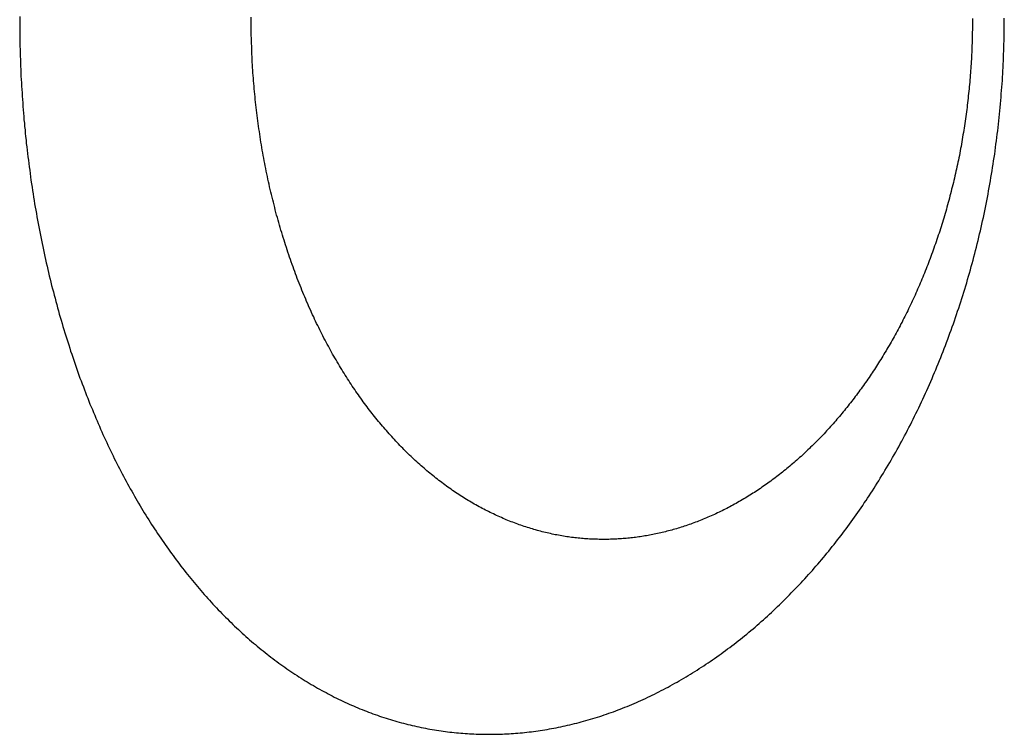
# Model space of a CAD drawing. Extents: x 987 to 2641, y 1244 to 2490.
# Tile 120 of 138: x 2398.8 to 2406.37, y 2063.96 to 2069.46. Entities that reach past the tile are written whole.
import ezdxf

# ---------------------------------------------------------------- set-up
doc = ezdxf.new("R2010")
doc.units = 0
doc.layers.add('KF_GRAVIS_8_REAR', color=7, linetype='CONTINUOUS')

# ---------------------------------------------------------------- blocks, each defined once
blk = doc.blocks.new('KF_GRAVIS_8_REAR')
at = {"layer": 'KF_GRAVIS_8_REAR'}
for points in [[(-115.221, -76.4544, 0), (-115.221, -76.4797, 0), (-115.221, -76.505, 0), (-115.221, -76.5304, 0), (-115.221, -76.5558, 0), (-115.22, -76.5812, 0), (-115.22, -76.6067, 0), (-115.22, -76.6322, 0), (-115.219, -76.6577, 0), (-115.218, -76.6833, 0), (-115.218, -76.7089, 0), (-115.217, -76.7345, 0), (-115.216, -76.7601, 0), (-115.215, -76.7858, 0), (-115.214, -76.8115, 0), (-115.213, -76.8372, 0), (-115.212, -76.863, 0), (-115.211, -76.8887, 0), (-115.209, -76.9145, 0), (-115.208, -76.9403, 0), (-115.206, -76.9661, 0), (-115.205, -76.9919, 0), (-115.203, -77.0178, 0), (-115.202, -77.0436, 0), (-115.2, -77.0695, 0), (-115.198, -77.0954, 0), (-115.196, -77.1213, 0), (-115.194, -77.1472, 0), (-115.192, -77.1731, 0), (-115.19, -77.199, 0), (-115.188, -77.2249, 0), (-115.185, -77.2508, 0), (-115.183, -77.2767, 0), (-115.18, -77.3026, 0), (-115.178, -77.3286, 0), (-115.175, -77.3545, 0), (-115.172, -77.3804, 0), (-115.17, -77.4063, 0), (-115.167, -77.4322, 0), (-115.164, -77.4581, 0), (-115.161, -77.484, 0), (-115.158, -77.5099, 0), (-115.154, -77.5358, 0), (-115.151, -77.5616, 0), (-115.148, -77.5875, 0), (-115.144, -77.6133, 0), (-115.141, -77.6391, 0), (-115.137, -77.6649, 0), (-115.134, -77.6907, 0), (-115.13, -77.7165, 0), (-115.126, -77.7422, 0), (-115.122, -77.7679, 0), (-115.118, -77.7936, 0), (-115.114, -77.8193, 0), (-115.11, -77.8449, 0), (-115.106, -77.8706, 0), (-115.101, -77.8962, 0), (-115.097, -77.9217, 0), (-115.092, -77.9473, 0), (-115.088, -77.9728, 0), (-115.083, -77.9982, 0), (-115.079, -78.0237, 0), (-115.074, -78.0491, 0), (-115.069, -78.0745, 0), (-115.064, -78.0998, 0), (-115.059, -78.1251, 0), (-115.054, -78.1504, 0), (-115.049, -78.1757, 0), (-115.043, -78.2009, 0), (-115.038, -78.226, 0), (-115.033, -78.2511, 0), (-115.027, -78.2762, 0), (-115.022, -78.3013, 0), (-115.016, -78.3263, 0), (-115.01, -78.3512, 0), (-115.005, -78.3761, 0), (-114.999, -78.401, 0), (-114.993, -78.4258, 0), (-114.987, -78.4506, 0), (-114.981, -78.4753, 0), (-114.975, -78.5, 0), (-114.968, -78.5246, 0), (-114.962, -78.5492, 0), (-114.956, -78.5737, 0), (-114.949, -78.5981, 0), (-114.943, -78.6225, 0), (-114.936, -78.6469, 0), (-114.929, -78.6712, 0), (-114.923, -78.6954, 0), (-114.916, -78.7196, 0), (-114.909, -78.7437, 0), (-114.902, -78.7678, 0), (-114.895, -78.7918, 0), (-114.888, -78.8157, 0), (-114.881, -78.8396, 0), (-114.873, -78.8634, 0), (-114.866, -78.8872, 0), (-114.859, -78.9108, 0), (-114.851, -78.9345, 0), (-114.844, -78.958, 0), (-114.836, -78.9815, 0), (-114.829, -79.0049, 0), (-114.821, -79.0282, 0), (-114.813, -79.0515, 0), (-114.805, -79.0747, 0), (-114.797, -79.0978, 0), (-114.789, -79.1208, 0), (-114.781, -79.1438, 0), (-114.773, -79.1667, 0), (-114.765, -79.1895, 0), (-114.757, -79.2122, 0), (-114.748, -79.2348, 0), (-114.74, -79.2573, 0), (-114.731, -79.2798, 0), (-114.723, -79.3021, 0), (-114.714, -79.3243, 0), (-114.706, -79.3465, 0), (-114.697, -79.3685, 0), (-114.688, -79.3905, 0), (-114.68, -79.4124, 0), (-114.671, -79.4341, 0), (-114.662, -79.4558, 0), (-114.653, -79.4774, 0), (-114.644, -79.4989, 0), (-114.635, -79.5203, 0), (-114.626, -79.5416, 0), (-114.617, -79.5629, 0), (-114.608, -79.584, 0), (-114.598, -79.605, 0), (-114.589, -79.626, 0), (-114.58, -79.6468, 0), (-114.57, -79.6676, 0), (-114.561, -79.6883, 0), (-114.551, -79.7089, 0), (-114.542, -79.7294, 0), (-114.532, -79.7498, 0), (-114.522, -79.7701, 0), (-114.512, -79.7903, 0), (-114.503, -79.8105, 0), (-114.493, -79.8305, 0), (-114.483, -79.8505, 0), (-114.473, -79.8704, 0), (-114.463, -79.8902, 0), (-114.453, -79.9099, 0), (-114.443, -79.9295, 0), (-114.432, -79.949, 0), (-114.422, -79.9684, 0), (-114.412, -79.9878, 0), (-114.401, -80.007, 0), (-114.391, -80.0262, 0), (-114.381, -80.0453, 0), (-114.37, -80.0643, 0), (-114.359, -80.0832, 0), (-114.349, -80.102, 0), (-114.338, -80.1208, 0), (-114.327, -80.1394, 0), (-114.317, -80.158, 0), (-114.306, -80.1765, 0), (-114.295, -80.1949, 0), (-114.284, -80.2132, 0), (-114.273, -80.2314, 0), (-114.262, -80.2495, 0), (-114.251, -80.2676, 0), (-114.239, -80.2856, 0), (-114.228, -80.3035, 0), (-114.217, -80.3213, 0), (-114.206, -80.339, 0), (-114.194, -80.3566, 0), (-114.183, -80.3742, 0), (-114.171, -80.3916, 0), (-114.16, -80.409, 0), (-114.148, -80.4263, 0), (-114.136, -80.4436, 0), (-114.125, -80.4607, 0), (-114.113, -80.4778, 0), (-114.101, -80.4947, 0), (-114.089, -80.5116, 0), (-114.077, -80.5284, 0), (-114.065, -80.5452, 0), (-114.053, -80.5618, 0), (-114.041, -80.5784, 0), (-114.029, -80.5949, 0), (-114.017, -80.6113, 0), (-114.005, -80.6276, 0), (-113.992, -80.6438, 0), (-113.98, -80.66, 0), (-113.968, -80.6761, 0), (-113.955, -80.6921, 0), (-113.943, -80.7081, 0), (-113.93, -80.7239, 0), (-113.917, -80.7397, 0), (-113.905, -80.7555, 0), (-113.892, -80.7711, 0), (-113.879, -80.7867, 0), (-113.866, -80.8022, 0), (-113.853, -80.8176, 0), (-113.84, -80.8329, 0), (-113.827, -80.8482, 0), (-113.814, -80.8634, 0), (-113.801, -80.8784, 0), (-113.787, -80.8934, 0), (-113.774, -80.9084, 0), (-113.76, -80.9232, 0), (-113.747, -80.938, 0), (-113.734, -80.9526, 0), (-113.72, -80.9672, 0), (-113.706, -80.9817, 0), (-113.693, -80.9961, 0), (-113.679, -81.0104, 0), (-113.665, -81.0246, 0), (-113.651, -81.0388, 0), (-113.637, -81.0528, 0), (-113.623, -81.0668, 0), (-113.609, -81.0806, 0), (-113.595, -81.0944, 0), (-113.581, -81.1081, 0), (-113.567, -81.1216, 0), (-113.553, -81.1351, 0), (-113.538, -81.1485, 0), (-113.524, -81.1618, 0), (-113.51, -81.175, 0), (-113.495, -81.188, 0), (-113.481, -81.201, 0), (-113.466, -81.2139, 0), (-113.452, -81.2267, 0), (-113.437, -81.2393, 0), (-113.422, -81.2519, 0), (-113.407, -81.2644, 0), (-113.393, -81.2767, 0), (-113.378, -81.289, 0), (-113.363, -81.3012, 0), (-113.348, -81.3132, 0), (-113.333, -81.3252, 0), (-113.318, -81.337, 0), (-113.303, -81.3487, 0), (-113.288, -81.3604, 0), (-113.273, -81.3719, 0), (-113.257, -81.3833, 0), (-113.242, -81.3946, 0), (-113.227, -81.4059, 0), (-113.212, -81.417, 0), (-113.196, -81.428, 0), (-113.181, -81.4388, 0), (-113.165, -81.4496, 0), (-113.15, -81.4603, 0), (-113.134, -81.4709, 0), (-113.119, -81.4813, 0), (-113.103, -81.4917, 0), (-113.087, -81.5019, 0), (-113.072, -81.5121, 0), (-113.056, -81.5221, 0), (-113.04, -81.532, 0), (-113.024, -81.5418, 0), (-113.009, -81.5515, 0), (-112.993, -81.5611, 0), (-112.977, -81.5706, 0), (-112.961, -81.5799, 0), (-112.945, -81.5892, 0), (-112.929, -81.5983, 0), (-112.913, -81.6074, 0), (-112.897, -81.6163, 0), (-112.881, -81.6251, 0), (-112.864, -81.6338, 0), (-112.848, -81.6424, 0), (-112.832, -81.6509, 0), (-112.816, -81.6592, 0), (-112.8, -81.6675, 0), (-112.783, -81.6756, 0), (-112.767, -81.6836, 0), (-112.751, -81.6915, 0), (-112.734, -81.6993, 0), (-112.718, -81.707, 0), (-112.702, -81.7145, 0), (-112.685, -81.722, 0), (-112.669, -81.7293, 0), (-112.652, -81.7365, 0), (-112.636, -81.7436, 0), (-112.619, -81.7506, 0), (-112.603, -81.7575, 0), (-112.586, -81.7642, 0), (-112.569, -81.7708, 0), (-112.553, -81.7773, 0), (-112.536, -81.7837, 0), (-112.519, -81.79, 0), (-112.503, -81.7962, 0), (-112.486, -81.8022, 0), (-112.469, -81.8081, 0), (-112.453, -81.8139, 0), (-112.436, -81.8196, 0), (-112.419, -81.8252, 0), (-112.402, -81.8306, 0), (-112.385, -81.8359, 0), (-112.369, -81.8412, 0), (-112.352, -81.8462, 0), (-112.335, -81.8512, 0), (-112.318, -81.856, 0), (-112.301, -81.8608, 0), (-112.284, -81.8654, 0), (-112.267, -81.8698, 0), (-112.25, -81.8742, 0), (-112.234, -81.8784, 0), (-112.217, -81.8825, 0), (-112.2, -81.8866, 0), (-112.183, -81.8904, 0), (-112.166, -81.8942, 0), (-112.149, -81.8979, 0), (-112.132, -81.9014, 0), (-112.115, -81.9048, 0), (-112.098, -81.9081, 0), (-112.081, -81.9113, 0), (-112.064, -81.9144, 0), (-112.047, -81.9173, 0), (-112.03, -81.9202, 0), (-112.013, -81.9229, 0), (-111.996, -81.9255, 0), (-111.979, -81.928, 0), (-111.962, -81.9304, 0), (-111.945, -81.9326, 0), (-111.928, -81.9348, 0), (-111.911, -81.9368, 0), (-111.895, -81.9387, 0), (-111.878, -81.9406, 0), (-111.861, -81.9423, 0), (-111.844, -81.9438, 0), (-111.827, -81.9453, 0), (-111.81, -81.9467, 0), (-111.793, -81.9479, 0), (-111.776, -81.9491, 0), (-111.759, -81.9501, 0), (-111.742, -81.951, 0), (-111.726, -81.9518, 0), (-111.709, -81.9525, 0), (-111.692, -81.9531, 0), (-111.675, -81.9536, 0), (-111.658, -81.9539, 0), (-111.642, -81.9542, 0), (-111.625, -81.9544, 0), (-111.608, -81.9544, 0), (-111.591, -81.9543, 0), (-111.574, -81.9542, 0), (-111.558, -81.9539, 0), (-111.541, -81.9535, 0), (-111.524, -81.953, 0), (-111.507, -81.9524, 0), (-111.49, -81.9516, 0), (-111.473, -81.9508, 0), (-111.456, -81.9498, 0), (-111.439, -81.9488, 0), (-111.422, -81.9476, 0), (-111.405, -81.9463, 0), (-111.388, -81.9449, 0), (-111.37, -81.9434, 0), (-111.353, -81.9418, 0), (-111.336, -81.9401, 0), (-111.319, -81.9382, 0), (-111.302, -81.9362, 0), (-111.284, -81.9342, 0), (-111.267, -81.932, 0), (-111.25, -81.9297, 0), (-111.232, -81.9272, 0), (-111.215, -81.9247, 0), (-111.198, -81.922, 0), (-111.18, -81.9193, 0), (-111.163, -81.9164, 0), (-111.145, -81.9134, 0), (-111.128, -81.9102, 0), (-111.11, -81.907, 0), (-111.093, -81.9036, 0), (-111.075, -81.9001, 0), (-111.058, -81.8965, 0), (-111.04, -81.8928, 0), (-111.023, -81.889, 0), (-111.005, -81.885, 0), (-110.988, -81.8809, 0), (-110.97, -81.8767, 0), (-110.952, -81.8724, 0), (-110.935, -81.868, 0), (-110.917, -81.8634, 0), (-110.9, -81.8587, 0), (-110.882, -81.8539, 0), (-110.864, -81.849, 0), (-110.847, -81.8439, 0), (-110.829, -81.8388, 0), (-110.811, -81.8335, 0), (-110.794, -81.828, 0), (-110.776, -81.8225, 0), (-110.758, -81.8168, 0), (-110.741, -81.811, 0), (-110.723, -81.8051, 0), (-110.705, -81.799, 0), (-110.688, -81.7929, 0), (-110.67, -81.7866, 0), (-110.653, -81.7802, 0), (-110.635, -81.7736, 0), (-110.617, -81.767, 0), (-110.6, -81.7602, 0), (-110.582, -81.7533, 0), (-110.564, -81.7463, 0), (-110.547, -81.7391, 0), (-110.529, -81.7319, 0), (-110.512, -81.7245, 0), (-110.494, -81.717, 0), (-110.476, -81.7094, 0), (-110.459, -81.7017, 0), (-110.441, -81.6938, 0), (-110.424, -81.6858, 0), (-110.406, -81.6777, 0), (-110.389, -81.6695, 0), (-110.371, -81.6612, 0), (-110.354, -81.6528, 0), (-110.336, -81.6442, 0), (-110.319, -81.6355, 0), (-110.302, -81.6267, 0), (-110.284, -81.6178, 0), (-110.267, -81.6088, 0), (-110.249, -81.5996, 0), (-110.232, -81.5904, 0), (-110.215, -81.581, 0), (-110.197, -81.5715, 0), (-110.18, -81.5619, 0), (-110.163, -81.5522, 0), (-110.146, -81.5424, 0), (-110.128, -81.5324, 0), (-110.111, -81.5224, 0), (-110.094, -81.5122, 0), (-110.077, -81.5019, 0), (-110.06, -81.4915, 0), (-110.043, -81.481, 0), (-110.026, -81.4704, 0), (-110.009, -81.4597, 0), (-109.992, -81.4488, 0), (-109.975, -81.4379, 0), (-109.958, -81.4268, 0), (-109.941, -81.4156, 0), (-109.924, -81.4043, 0), (-109.907, -81.3929, 0), (-109.89, -81.3814, 0), (-109.874, -81.3698, 0), (-109.857, -81.3581, 0), (-109.84, -81.3462, 0), (-109.824, -81.3343, 0), (-109.807, -81.3222, 0), (-109.79, -81.3101, 0), (-109.774, -81.2978, 0), (-109.757, -81.2854, 0), (-109.741, -81.2729, 0), (-109.724, -81.2604, 0), (-109.708, -81.2477, 0), (-109.692, -81.2348, 0), (-109.675, -81.2219, 0), (-109.659, -81.2089, 0), (-109.643, -81.1958, 0), (-109.627, -81.1826, 0), (-109.611, -81.1692, 0), (-109.594, -81.1558, 0), (-109.578, -81.1422, 0), (-109.562, -81.1286, 0), (-109.546, -81.1148, 0), (-109.531, -81.101, 0), (-109.515, -81.087, 0), (-109.499, -81.073, 0), (-109.483, -81.0589, 0), (-109.468, -81.0446, 0), (-109.452, -81.0303, 0), (-109.436, -81.0159, 0), (-109.421, -81.0013, 0), (-109.405, -80.9867, 0), (-109.39, -80.972, 0), (-109.375, -80.9572, 0), (-109.359, -80.9423, 0), (-109.344, -80.9274, 0), (-109.329, -80.9123, 0), (-109.314, -80.8971, 0), (-109.299, -80.8819, 0), (-109.284, -80.8666, 0), (-109.269, -80.8512, 0), (-109.254, -80.8357, 0), (-109.239, -80.8201, 0), (-109.224, -80.8045, 0), (-109.209, -80.7887, 0), (-109.195, -80.7729, 0), (-109.18, -80.757, 0), (-109.165, -80.7411, 0), (-109.151, -80.725, 0), (-109.137, -80.7089, 0), (-109.122, -80.6927, 0), (-109.108, -80.6764, 0), (-109.094, -80.6601, 0), (-109.079, -80.6437, 0), (-109.065, -80.6272, 0), (-109.051, -80.6106, 0), (-109.037, -80.594, 0), (-109.023, -80.5773, 0), (-109.01, -80.5605, 0), (-108.996, -80.5437, 0), (-108.982, -80.5268, 0), (-108.969, -80.5099, 0), (-108.955, -80.4928, 0), (-108.942, -80.4757, 0), (-108.928, -80.4586, 0), (-108.915, -80.4414, 0), (-108.901, -80.4241, 0), (-108.888, -80.4068, 0), (-108.875, -80.3894, 0), (-108.862, -80.3719, 0), (-108.849, -80.3544, 0), (-108.836, -80.3368, 0), (-108.823, -80.3192, 0), (-108.811, -80.3014, 0), (-108.798, -80.2835, 0), (-108.785, -80.2656, 0), (-108.772, -80.2475, 0), (-108.76, -80.2293, 0), (-108.747, -80.211, 0), (-108.734, -80.1926, 0), (-108.722, -80.174, 0), (-108.709, -80.1554, 0), (-108.697, -80.1367, 0), (-108.684, -80.1178, 0), (-108.672, -80.0989, 0), (-108.66, -80.0799, 0), (-108.647, -80.0607, 0), (-108.635, -80.0415, 0), (-108.623, -80.0221, 0), (-108.611, -80.0027, 0), (-108.599, -79.9831, 0), (-108.587, -79.9634, 0), (-108.575, -79.9437, 0), (-108.563, -79.9238, 0), (-108.551, -79.9039, 0), (-108.539, -79.8838, 0), (-108.527, -79.8637, 0), (-108.515, -79.8434, 0), (-108.504, -79.8231, 0), (-108.492, -79.8026, 0), (-108.48, -79.7821, 0), (-108.469, -79.7615, 0), (-108.457, -79.7407, 0), (-108.446, -79.7199, 0), (-108.434, -79.699, 0), (-108.423, -79.678, 0), (-108.412, -79.6569, 0), (-108.401, -79.6357, 0), (-108.39, -79.6144, 0), (-108.379, -79.593, 0), (-108.368, -79.5715, 0), (-108.357, -79.55, 0), (-108.346, -79.5283, 0), (-108.335, -79.5066, 0), (-108.325, -79.4848, 0), (-108.314, -79.4629, 0), (-108.303, -79.4409, 0), (-108.293, -79.4189, 0), (-108.282, -79.3967, 0), (-108.272, -79.3745, 0), (-108.262, -79.3522, 0), (-108.251, -79.3298, 0), (-108.241, -79.3074, 0), (-108.231, -79.2848, 0), (-108.221, -79.2622, 0), (-108.211, -79.2395, 0), (-108.201, -79.2168, 0), (-108.192, -79.1939, 0), (-108.182, -79.171, 0), (-108.172, -79.148, 0), (-108.163, -79.125, 0), (-108.153, -79.1019, 0), (-108.144, -79.0787, 0), (-108.134, -79.0554, 0), (-108.125, -79.0321, 0), (-108.116, -79.0087, 0), (-108.107, -78.9852, 0), (-108.098, -78.9617, 0), (-108.089, -78.9381, 0), (-108.08, -78.9144, 0), (-108.071, -78.8907, 0), (-108.063, -78.8669, 0), (-108.054, -78.8431, 0), (-108.045, -78.8192, 0), (-108.037, -78.7952, 0), (-108.028, -78.7712, 0), (-108.02, -78.7471, 0), (-108.012, -78.723, 0), (-108.004, -78.6988, 0), (-107.996, -78.6745, 0), (-107.988, -78.6502, 0), (-107.98, -78.6259, 0), (-107.972, -78.6015, 0), (-107.964, -78.577, 0), (-107.957, -78.5525, 0), (-107.949, -78.5279, 0), (-107.942, -78.5033, 0), (-107.934, -78.4787, 0), (-107.927, -78.454, 0), (-107.92, -78.4292, 0), (-107.913, -78.4044, 0), (-107.906, -78.3796, 0), (-107.899, -78.3547, 0), (-107.892, -78.3298, 0), (-107.885, -78.3048, 0), (-107.879, -78.2798, 0), (-107.872, -78.2547, 0), (-107.866, -78.2296, 0), (-107.859, -78.2045, 0), (-107.853, -78.1793, 0), (-107.847, -78.1541, 0), (-107.841, -78.1289, 0), (-107.835, -78.1036, 0), (-107.829, -78.0783, 0), (-107.823, -78.053, 0), (-107.817, -78.0276, 0), (-107.812, -78.0022, 0), (-107.806, -77.9768, 0), (-107.801, -77.9513, 0), (-107.796, -77.9258, 0), (-107.79, -77.9003, 0), (-107.785, -77.8748, 0), (-107.78, -77.8492, 0), (-107.775, -77.8237, 0), (-107.77, -77.7981, 0), (-107.766, -77.7725, 0), (-107.761, -77.7468, 0), (-107.756, -77.7212, 0), (-107.752, -77.6955, 0), (-107.748, -77.6698, 0), (-107.743, -77.6441, 0), (-107.739, -77.6184, 0), (-107.735, -77.5927, 0), (-107.731, -77.567, 0), (-107.727, -77.5412, 0), (-107.723, -77.5155, 0), (-107.719, -77.4897, 0), (-107.716, -77.4639, 0), (-107.712, -77.4382, 0), (-107.709, -77.4124, 0), (-107.705, -77.3866, 0), (-107.702, -77.3609, 0), (-107.699, -77.3351, 0), (-107.696, -77.3093, 0), (-107.693, -77.2835, 0), (-107.69, -77.2578, 0), (-107.687, -77.232, 0), (-107.684, -77.2063, 0), (-107.682, -77.1805, 0), (-107.679, -77.1548, 0), (-107.677, -77.129, 0), (-107.674, -77.1033, 0), (-107.672, -77.0776, 0), (-107.67, -77.0519, 0), (-107.668, -77.0262, 0), (-107.666, -77.0005, 0), (-107.664, -76.9749, 0), (-107.662, -76.9492, 0), (-107.66, -76.9236, 0), (-107.659, -76.898, 0), (-107.657, -76.8724, 0), (-107.656, -76.8469, 0), (-107.655, -76.8214, 0), (-107.653, -76.7958, 0), (-107.652, -76.7704, 0), (-107.651, -76.7449, 0), (-107.65, -76.7195, 0), (-107.649, -76.6941, 0), (-107.648, -76.6687, 0), (-107.648, -76.6433, 0), (-107.647, -76.618, 0), (-107.646, -76.5928, 0), (-107.646, -76.5675, 0), (-107.646, -76.5423, 0), (-107.645, -76.5171, 0), (-107.645, -76.492, 0), (-107.645, -76.4669, 0), (-107.645, -76.4418, 0)], [(-115.221, -76.4291, 0), (-115.221, -76.4544, 0)], [(-113.44, -76.4544, 0), (-113.44, -76.4342, 0)], [(-107.89, -76.4458, 0), (-107.89, -76.463, 0), (-107.89, -76.4802, 0), (-107.89, -76.4974, 0), (-107.89, -76.5147, 0), (-107.89, -76.5319, 0), (-107.891, -76.5493, 0), (-107.891, -76.5666, 0), (-107.891, -76.5839, 0), (-107.892, -76.6013, 0), (-107.892, -76.6187, 0), (-107.893, -76.6361, 0), (-107.894, -76.6536, 0), (-107.894, -76.671, 0), (-107.895, -76.6885, 0), (-107.896, -76.706, 0), (-107.897, -76.7235, 0), (-107.897, -76.741, 0), (-107.898, -76.7586, 0), (-107.899, -76.7761, 0), (-107.901, -76.7937, 0), (-107.902, -76.8113, 0), (-107.903, -76.8289, 0), (-107.904, -76.8465, 0), (-107.905, -76.8641, 0), (-107.907, -76.8817, 0), (-107.908, -76.8994, 0), (-107.91, -76.917, 0), (-107.911, -76.9347, 0), (-107.913, -76.9523, 0), (-107.915, -76.97, 0), (-107.916, -76.9877, 0), (-107.918, -77.0054, 0), (-107.92, -77.023, 0), (-107.922, -77.0407, 0), (-107.924, -77.0584, 0), (-107.926, -77.0761, 0), (-107.928, -77.0938, 0), (-107.93, -77.1115, 0), (-107.932, -77.1292, 0), (-107.934, -77.1469, 0), (-107.937, -77.1646, 0), (-107.939, -77.1823, 0), (-107.941, -77.2, 0), (-107.944, -77.2176, 0), (-107.946, -77.2353, 0), (-107.949, -77.253, 0), (-107.952, -77.2706, 0), (-107.954, -77.2883, 0), (-107.957, -77.306, 0), (-107.96, -77.3236, 0), (-107.963, -77.3412, 0), (-107.966, -77.3589, 0), (-107.969, -77.3765, 0), (-107.972, -77.3941, 0), (-107.975, -77.4117, 0), (-107.978, -77.4292, 0), (-107.981, -77.4468, 0), (-107.985, -77.4644, 0), (-107.988, -77.4819, 0), (-107.991, -77.4994, 0), (-107.995, -77.5169, 0), (-107.998, -77.5344, 0), (-108.002, -77.5519, 0), (-108.006, -77.5693, 0), (-108.009, -77.5867, 0), (-108.013, -77.6042, 0), (-108.017, -77.6215, 0), (-108.021, -77.6389, 0), (-108.025, -77.6563, 0), (-108.029, -77.6736, 0), (-108.033, -77.6909, 0), (-108.037, -77.7081, 0), (-108.041, -77.7254, 0), (-108.045, -77.7426, 0), (-108.05, -77.7598, 0), (-108.054, -77.777, 0), (-108.058, -77.7941, 0), (-108.063, -77.8112, 0), (-108.067, -77.8283, 0), (-108.072, -77.8454, 0), (-108.077, -77.8624, 0), (-108.081, -77.8794, 0), (-108.086, -77.8964, 0), (-108.091, -77.9133, 0), (-108.096, -77.9302, 0), (-108.101, -77.9471, 0), (-108.106, -77.964, 0), (-108.111, -77.9808, 0), (-108.116, -77.9975, 0), (-108.121, -78.0143, 0), (-108.126, -78.031, 0), (-108.131, -78.0477, 0), (-108.137, -78.0643, 0), (-108.142, -78.0809, 0), (-108.147, -78.0975, 0), (-108.153, -78.114, 0), (-108.158, -78.1305, 0), (-108.164, -78.1469, 0), (-108.169, -78.1633, 0), (-108.175, -78.1797, 0), (-108.181, -78.1961, 0), (-108.187, -78.2123, 0), (-108.192, -78.2286, 0), (-108.198, -78.2448, 0), (-108.204, -78.261, 0), (-108.21, -78.2771, 0), (-108.216, -78.2932, 0), (-108.222, -78.3092, 0), (-108.228, -78.3252, 0), (-108.234, -78.3411, 0), (-108.241, -78.357, 0), (-108.247, -78.3729, 0), (-108.253, -78.3887, 0), (-108.259, -78.4045, 0), (-108.266, -78.4202, 0), (-108.272, -78.4358, 0), (-108.279, -78.4515, 0), (-108.285, -78.467, 0), (-108.292, -78.4825, 0), (-108.298, -78.498, 0), (-108.305, -78.5134, 0), (-108.312, -78.5288, 0), (-108.319, -78.5441, 0), (-108.325, -78.5593, 0), (-108.332, -78.5745, 0), (-108.339, -78.5897, 0), (-108.346, -78.6048, 0), (-108.353, -78.6198, 0), (-108.36, -78.6348, 0), (-108.367, -78.6497, 0), (-108.374, -78.6646, 0), (-108.381, -78.6794, 0), (-108.388, -78.6942, 0), (-108.396, -78.7089, 0), (-108.403, -78.7235, 0), (-108.41, -78.7381, 0), (-108.417, -78.7526, 0), (-108.425, -78.7671, 0), (-108.432, -78.7815, 0), (-108.44, -78.7958, 0), (-108.447, -78.8101, 0), (-108.455, -78.8243, 0), (-108.462, -78.8385, 0), (-108.47, -78.8526, 0), (-108.477, -78.8666, 0), (-108.485, -78.8806, 0), (-108.493, -78.8945, 0), (-108.501, -78.9083, 0), (-108.508, -78.9221, 0), (-108.516, -78.9358, 0), (-108.524, -78.9494, 0), (-108.532, -78.963, 0), (-108.54, -78.9765, 0), (-108.548, -78.99, 0), (-108.555, -79.0034, 0), (-108.563, -79.0167, 0), (-108.571, -79.0299, 0), (-108.579, -79.0431, 0), (-108.587, -79.0562, 0), (-108.596, -79.0693, 0), (-108.604, -79.0822, 0), (-108.612, -79.0952, 0), (-108.62, -79.108, 0), (-108.628, -79.1208, 0), (-108.636, -79.1335, 0), (-108.645, -79.1461, 0), (-108.653, -79.1587, 0), (-108.661, -79.1712, 0), (-108.67, -79.1837, 0), (-108.678, -79.1962, 0), (-108.686, -79.2087, 0), (-108.695, -79.2211, 0), (-108.703, -79.2335, 0), (-108.712, -79.2458, 0), (-108.721, -79.2581, 0), (-108.729, -79.2704, 0), (-108.738, -79.2826, 0), (-108.747, -79.2948, 0), (-108.756, -79.307, 0), (-108.765, -79.3191, 0), (-108.774, -79.3312, 0), (-108.783, -79.3433, 0), (-108.792, -79.3553, 0), (-108.801, -79.3672, 0), (-108.81, -79.3791, 0), (-108.819, -79.391, 0), (-108.828, -79.4029, 0), (-108.838, -79.4147, 0), (-108.847, -79.4264, 0), (-108.856, -79.4381, 0), (-108.866, -79.4498, 0), (-108.875, -79.4614, 0), (-108.885, -79.473, 0), (-108.894, -79.4845, 0), (-108.904, -79.496, 0), (-108.913, -79.5074, 0), (-108.923, -79.5188, 0), (-108.933, -79.5301, 0), (-108.942, -79.5414, 0), (-108.952, -79.5526, 0), (-108.962, -79.5638, 0), (-108.972, -79.5749, 0), (-108.982, -79.586, 0), (-108.992, -79.597, 0), (-109.002, -79.608, 0), (-109.012, -79.6189, 0), (-109.022, -79.6298, 0), (-109.032, -79.6406, 0), (-109.042, -79.6513, 0), (-109.052, -79.662, 0), (-109.062, -79.6726, 0), (-109.073, -79.6832, 0), (-109.083, -79.6937, 0), (-109.093, -79.7042, 0), (-109.104, -79.7146, 0), (-109.114, -79.7249, 0), (-109.124, -79.7352, 0), (-109.135, -79.7454, 0), (-109.145, -79.7556, 0), (-109.156, -79.7657, 0), (-109.167, -79.7757, 0), (-109.177, -79.7857, 0), (-109.188, -79.7956, 0), (-109.199, -79.8054, 0), (-109.209, -79.8152, 0), (-109.22, -79.8249, 0), (-109.231, -79.8345, 0), (-109.242, -79.8441, 0), (-109.253, -79.8536, 0), (-109.263, -79.863, 0), (-109.274, -79.8724, 0), (-109.285, -79.8817, 0), (-109.296, -79.891, 0), (-109.307, -79.9001, 0), (-109.318, -79.9092, 0), (-109.329, -79.9183, 0), (-109.341, -79.9273, 0), (-109.352, -79.9362, 0), (-109.363, -79.945, 0), (-109.374, -79.9538, 0), (-109.385, -79.9625, 0), (-109.396, -79.9711, 0), (-109.408, -79.9796, 0), (-109.419, -79.9881, 0), (-109.43, -79.9966, 0), (-109.442, -80.0049, 0), (-109.453, -80.0132, 0), (-109.465, -80.0214, 0), (-109.476, -80.0295, 0), (-109.487, -80.0376, 0), (-109.499, -80.0456, 0), (-109.51, -80.0535, 0), (-109.522, -80.0614, 0), (-109.533, -80.0692, 0), (-109.545, -80.0769, 0), (-109.557, -80.0845, 0), (-109.568, -80.0921, 0), (-109.58, -80.0996, 0), (-109.591, -80.107, 0), (-109.603, -80.1143, 0), (-109.615, -80.1216, 0), (-109.627, -80.1288, 0), (-109.638, -80.1359, 0), (-109.65, -80.1429, 0), (-109.662, -80.1499, 0), (-109.674, -80.1568, 0), (-109.685, -80.1636, 0), (-109.697, -80.1704, 0), (-109.709, -80.177, 0), (-109.721, -80.1836, 0), (-109.733, -80.1901, 0), (-109.745, -80.1966, 0), (-109.757, -80.2029, 0), (-109.768, -80.2092, 0), (-109.78, -80.2154, 0), (-109.792, -80.2215, 0), (-109.804, -80.2276, 0), (-109.816, -80.2336, 0), (-109.828, -80.2395, 0), (-109.84, -80.2453, 0), (-109.852, -80.251, 0), (-109.864, -80.2567, 0), (-109.876, -80.2622, 0), (-109.888, -80.2677, 0), (-109.9, -80.2732, 0), (-109.913, -80.2785, 0), (-109.925, -80.2837, 0), (-109.937, -80.2889, 0), (-109.949, -80.294, 0), (-109.961, -80.299, 0), (-109.973, -80.304, 0), (-109.985, -80.3088, 0), (-109.997, -80.3136, 0), (-110.009, -80.3183, 0), (-110.022, -80.3229, 0), (-110.034, -80.3274, 0), (-110.046, -80.3318, 0), (-110.058, -80.3362, 0), (-110.07, -80.3405, 0), (-110.082, -80.3447, 0), (-110.095, -80.3488, 0), (-110.107, -80.3528, 0), (-110.119, -80.3568, 0), (-110.131, -80.3606, 0), (-110.143, -80.3644, 0), (-110.155, -80.3682, 0), (-110.168, -80.3718, 0), (-110.18, -80.3754, 0), (-110.192, -80.3788, 0), (-110.204, -80.3822, 0), (-110.216, -80.3855, 0), (-110.228, -80.3888, 0), (-110.241, -80.3919, 0), (-110.253, -80.395, 0), (-110.265, -80.398, 0), (-110.277, -80.4009, 0), (-110.289, -80.4038, 0), (-110.301, -80.4065, 0), (-110.313, -80.4092, 0), (-110.326, -80.4118, 0), (-110.338, -80.4143, 0), (-110.35, -80.4168, 0), (-110.362, -80.4192, 0), (-110.374, -80.4214, 0), (-110.386, -80.4236, 0), (-110.398, -80.4258, 0), (-110.41, -80.4278, 0), (-110.422, -80.4298, 0), (-110.434, -80.4317, 0), (-110.446, -80.4335, 0), (-110.458, -80.4353, 0), (-110.47, -80.4369, 0), (-110.482, -80.4385, 0), (-110.494, -80.44, 0), (-110.506, -80.4414, 0), (-110.518, -80.4428, 0), (-110.53, -80.4441, 0), (-110.542, -80.4453, 0), (-110.554, -80.4464, 0), (-110.566, -80.4475, 0), (-110.578, -80.4485, 0), (-110.591, -80.4494, 0), (-110.603, -80.4502, 0), (-110.615, -80.451, 0), (-110.627, -80.4517, 0), (-110.639, -80.4523, 0), (-110.651, -80.4528, 0), (-110.664, -80.4532, 0), (-110.676, -80.4536, 0), (-110.688, -80.4539, 0), (-110.7, -80.4541, 0), (-110.713, -80.4543, 0), (-110.725, -80.4544, 0), (-110.737, -80.4543, 0), (-110.75, -80.4542, 0), (-110.762, -80.4541, 0), (-110.774, -80.4538, 0), (-110.787, -80.4535, 0), (-110.799, -80.4531, 0), (-110.812, -80.4526, 0), (-110.824, -80.452, 0), (-110.836, -80.4513, 0), (-110.849, -80.4506, 0), (-110.861, -80.4498, 0), (-110.874, -80.4489, 0), (-110.886, -80.4479, 0), (-110.899, -80.4468, 0), (-110.911, -80.4456, 0), (-110.924, -80.4444, 0), (-110.936, -80.4431, 0), (-110.949, -80.4417, 0), (-110.961, -80.4402, 0), (-110.974, -80.4386, 0), (-110.987, -80.4369, 0), (-110.999, -80.4352, 0), (-111.012, -80.4333, 0), (-111.024, -80.4314, 0), (-111.037, -80.4294, 0), (-111.049, -80.4273, 0), (-111.062, -80.4251, 0), (-111.075, -80.4228, 0), (-111.087, -80.4204, 0), (-111.1, -80.4179, 0), (-111.112, -80.4154, 0), (-111.125, -80.4128, 0), (-111.138, -80.41, 0), (-111.15, -80.4072, 0), (-111.163, -80.4043, 0), (-111.175, -80.4013, 0), (-111.188, -80.3982, 0), (-111.201, -80.395, 0), (-111.213, -80.3918, 0), (-111.226, -80.3884, 0), (-111.238, -80.385, 0), (-111.251, -80.3815, 0), (-111.264, -80.3778, 0), (-111.276, -80.3741, 0), (-111.289, -80.3703, 0), (-111.301, -80.3664, 0), (-111.314, -80.3625, 0), (-111.326, -80.3584, 0), (-111.339, -80.3543, 0), (-111.351, -80.35, 0), (-111.364, -80.3457, 0), (-111.377, -80.3413, 0), (-111.389, -80.3368, 0), (-111.402, -80.3322, 0), (-111.414, -80.3275, 0), (-111.427, -80.3228, 0), (-111.439, -80.3179, 0), (-111.452, -80.313, 0), (-111.464, -80.3079, 0), (-111.477, -80.3028, 0), (-111.489, -80.2976, 0), (-111.501, -80.2923, 0), (-111.514, -80.2869, 0), (-111.526, -80.2815, 0), (-111.539, -80.2759, 0), (-111.551, -80.2703, 0), (-111.563, -80.2645, 0), (-111.576, -80.2587, 0), (-111.588, -80.2528, 0), (-111.6, -80.2468, 0), (-111.613, -80.2407, 0), (-111.625, -80.2345, 0), (-111.637, -80.2283, 0), (-111.65, -80.2219, 0), (-111.662, -80.2155, 0), (-111.674, -80.209, 0), (-111.686, -80.2024, 0), (-111.698, -80.1957, 0), (-111.711, -80.1889, 0), (-111.723, -80.182, 0), (-111.735, -80.1751, 0), (-111.747, -80.168, 0), (-111.759, -80.1609, 0), (-111.771, -80.1537, 0), (-111.783, -80.1464, 0), (-111.795, -80.139, 0), (-111.807, -80.1315, 0), (-111.819, -80.1239, 0), (-111.831, -80.1163, 0), (-111.843, -80.1085, 0), (-111.855, -80.1007, 0), (-111.867, -80.0928, 0), (-111.879, -80.0848, 0), (-111.891, -80.0767, 0), (-111.902, -80.0685, 0), (-111.914, -80.0602, 0), (-111.926, -80.0519, 0), (-111.938, -80.0434, 0), (-111.949, -80.0349, 0), (-111.961, -80.0263, 0), (-111.973, -80.0176, 0), (-111.984, -80.0088, 0), (-111.996, -80, 0), (-112.007, -79.991, 0), (-112.019, -79.982, 0), (-112.03, -79.9728, 0), (-112.042, -79.9637, 0), (-112.053, -79.9544, 0), (-112.065, -79.945, 0), (-112.076, -79.9356, 0), (-112.087, -79.926, 0), (-112.099, -79.9164, 0), (-112.11, -79.9068, 0), (-112.121, -79.897, 0), (-112.132, -79.8872, 0), (-112.143, -79.8773, 0), (-112.155, -79.8673, 0), (-112.166, -79.8572, 0), (-112.177, -79.8471, 0), (-112.188, -79.8369, 0), (-112.199, -79.8266, 0), (-112.21, -79.8162, 0), (-112.221, -79.8058, 0), (-112.231, -79.7952, 0), (-112.242, -79.7847, 0), (-112.253, -79.774, 0), (-112.264, -79.7633, 0), (-112.274, -79.7525, 0), (-112.285, -79.7416, 0), (-112.296, -79.7306, 0), (-112.306, -79.7196, 0), (-112.317, -79.7085, 0), (-112.327, -79.6974, 0), (-112.338, -79.6862, 0), (-112.348, -79.6749, 0), (-112.358, -79.6635, 0), (-112.369, -79.6521, 0), (-112.379, -79.6406, 0), (-112.389, -79.629, 0), (-112.399, -79.6173, 0), (-112.41, -79.6056, 0), (-112.42, -79.5938, 0), (-112.43, -79.5819, 0), (-112.44, -79.57, 0), (-112.45, -79.5579, 0), (-112.46, -79.5458, 0), (-112.47, -79.5336, 0), (-112.48, -79.5214, 0), (-112.49, -79.509, 0), (-112.5, -79.4966, 0), (-112.51, -79.4842, 0), (-112.519, -79.4716, 0), (-112.529, -79.4589, 0), (-112.539, -79.4462, 0), (-112.548, -79.4334, 0), (-112.558, -79.4206, 0), (-112.568, -79.4076, 0), (-112.577, -79.3946, 0), (-112.587, -79.3815, 0), (-112.596, -79.3683, 0), (-112.606, -79.3551, 0), (-112.615, -79.3417, 0), (-112.625, -79.3283, 0), (-112.634, -79.3148, 0), (-112.643, -79.3012, 0), (-112.653, -79.2876, 0), (-112.662, -79.2738, 0), (-112.671, -79.26, 0), (-112.68, -79.2461, 0), (-112.689, -79.2322, 0), (-112.698, -79.2181, 0), (-112.707, -79.204, 0), (-112.716, -79.1898, 0), (-112.725, -79.1755, 0), (-112.734, -79.1611, 0), (-112.743, -79.1467, 0), (-112.752, -79.1321, 0), (-112.761, -79.1175, 0), (-112.769, -79.1028, 0), (-112.778, -79.088, 0), (-112.787, -79.0732, 0), (-112.795, -79.0582, 0), (-112.804, -79.0432, 0), (-112.813, -79.0281, 0), (-112.821, -79.0129, 0), (-112.83, -78.9977, 0), (-112.838, -78.9823, 0), (-112.846, -78.9669, 0), (-112.855, -78.9514, 0), (-112.863, -78.9357, 0), (-112.871, -78.9201, 0), (-112.88, -78.9043, 0), (-112.888, -78.8884, 0), (-112.896, -78.8725, 0), (-112.904, -78.8565, 0), (-112.912, -78.8404, 0), (-112.92, -78.8242, 0), (-112.928, -78.8079, 0), (-112.936, -78.7916, 0), (-112.944, -78.7751, 0), (-112.952, -78.7586, 0), (-112.959, -78.742, 0), (-112.967, -78.7253, 0), (-112.975, -78.7085, 0), (-112.982, -78.6916, 0), (-112.99, -78.6747, 0), (-112.998, -78.6576, 0), (-113.005, -78.6405, 0), (-113.013, -78.6233, 0), (-113.02, -78.606, 0), (-113.027, -78.5886, 0), (-113.035, -78.5711, 0), (-113.042, -78.5535, 0), (-113.049, -78.5359, 0), (-113.056, -78.5182, 0), (-113.064, -78.5005, 0), (-113.071, -78.4826, 0), (-113.078, -78.4647, 0), (-113.085, -78.4467, 0), (-113.091, -78.4287, 0), (-113.098, -78.4106, 0), (-113.105, -78.3924, 0), (-113.112, -78.3742, 0), (-113.118, -78.3559, 0), (-113.125, -78.3375, 0), (-113.131, -78.3191, 0), (-113.138, -78.3006, 0), (-113.144, -78.282, 0), (-113.151, -78.2634, 0), (-113.157, -78.2447, 0), (-113.163, -78.226, 0), (-113.169, -78.2072, 0), (-113.175, -78.1884, 0), (-113.181, -78.1695, 0), (-113.187, -78.1505, 0), (-113.193, -78.1315, 0), (-113.199, -78.1124, 0), (-113.205, -78.0933, 0), (-113.211, -78.0741, 0), (-113.216, -78.0549, 0), (-113.222, -78.0356, 0), (-113.227, -78.0163, 0), (-113.233, -77.9969, 0), (-113.238, -77.9775, 0), (-113.244, -77.9581, 0), (-113.249, -77.9385, 0), (-113.254, -77.919, 0), (-113.259, -77.8994, 0), (-113.264, -77.8797, 0), (-113.269, -77.8601, 0), (-113.274, -77.8403, 0), (-113.279, -77.8206, 0), (-113.284, -77.8008, 0), (-113.288, -77.7809, 0), (-113.293, -77.761, 0), (-113.298, -77.7411, 0), (-113.302, -77.7212, 0), (-113.307, -77.7012, 0), (-113.311, -77.6811, 0), (-113.315, -77.6611, 0), (-113.319, -77.641, 0), (-113.324, -77.6209, 0), (-113.328, -77.6007, 0), (-113.332, -77.5805, 0), (-113.336, -77.5603, 0), (-113.34, -77.5401, 0), (-113.343, -77.5198, 0), (-113.347, -77.4995, 0), (-113.351, -77.4792, 0), (-113.354, -77.4588, 0), (-113.358, -77.4384, 0), (-113.361, -77.418, 0), (-113.365, -77.3976, 0), (-113.368, -77.3772, 0), (-113.371, -77.3567, 0), (-113.374, -77.3362, 0), (-113.377, -77.3157, 0), (-113.38, -77.2952, 0), (-113.383, -77.2746, 0), (-113.386, -77.2541, 0), (-113.389, -77.2335, 0), (-113.391, -77.213, 0), (-113.394, -77.1924, 0), (-113.397, -77.1718, 0), (-113.399, -77.1512, 0), (-113.401, -77.1306, 0), (-113.404, -77.11, 0), (-113.406, -77.0894, 0), (-113.408, -77.0687, 0), (-113.41, -77.0481, 0), (-113.412, -77.0275, 0), (-113.414, -77.0069, 0), (-113.416, -76.9863, 0), (-113.418, -76.9657, 0), (-113.42, -76.945, 0), (-113.421, -76.9244, 0), (-113.423, -76.9038, 0), (-113.424, -76.8832, 0), (-113.426, -76.8627, 0), (-113.427, -76.8421, 0), (-113.429, -76.8215, 0), (-113.43, -76.801, 0), (-113.431, -76.7804, 0), (-113.432, -76.7599, 0), (-113.433, -76.7394, 0), (-113.434, -76.7189, 0), (-113.435, -76.6984, 0), (-113.436, -76.678, 0), (-113.436, -76.6575, 0), (-113.437, -76.6371, 0), (-113.438, -76.6167, 0), (-113.438, -76.5963, 0), (-113.439, -76.576, 0), (-113.439, -76.5556, 0), (-113.439, -76.5353, 0), (-113.44, -76.5151, 0), (-113.44, -76.4948, 0), (-113.44, -76.4746, 0), (-113.44, -76.4544, 0)]]:
    blk.add_polyline3d(points, dxfattribs=at)

msp = doc.modelspace()

# ---------------------------------------------------------------- block references
at = {"layer": 'KF_GRAVIS_8_REAR'}
msp.add_blockref('KF_GRAVIS_8_REAR', (2514.0165, 2145.913), dxfattribs=at)

doc.saveas('drawing.dxf')
